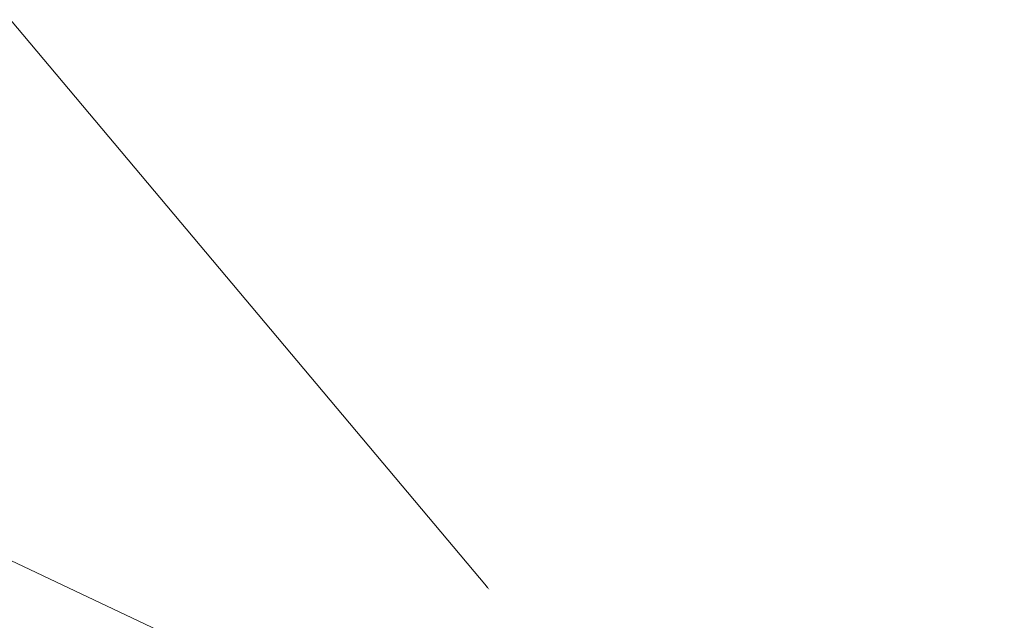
# Model space of a CAD drawing. Header units: millimetres. Extents: x -84458 to 77911, y -55868 to -29230.
# Tile 28 of 103: x 67365 to 67401, y -32759 to -32736. Entities that reach past the tile are written whole.
import ezdxf

# ---------------------------------------------------------------- set-up
doc = ezdxf.new("R2010")
doc.units = ezdxf.units.MM
doc.layers.add('CIENKA', color=7, linetype='Continuous', lineweight=20)

msp = doc.modelspace()

# ---------------------------------------------------------------- linework, layer by layer
at = {"layer": 'CIENKA'}
msp.add_line((67427.745, -32786.059), (67354.39, -32751.437), dxfattribs=at)
msp.add_lwpolyline([(67382.293, -32757.258), (67364.712, -32736.338), (67349.474, -32736.338)], dxfattribs=at)
msp.add_lwpolyline([(67382.293, -32757.258), (67364.712, -32736.338), (67349.474, -32736.338)], dxfattribs=at)
msp.add_solid([(67382.316, -32757.239), (67382.409, -32757.396), (67382.27, -32757.277)], dxfattribs=at)
msp.add_solid([(67382.316, -32757.239), (67382.409, -32757.396), (67382.27, -32757.277)], dxfattribs=at)

doc.saveas('drawing.dxf')
